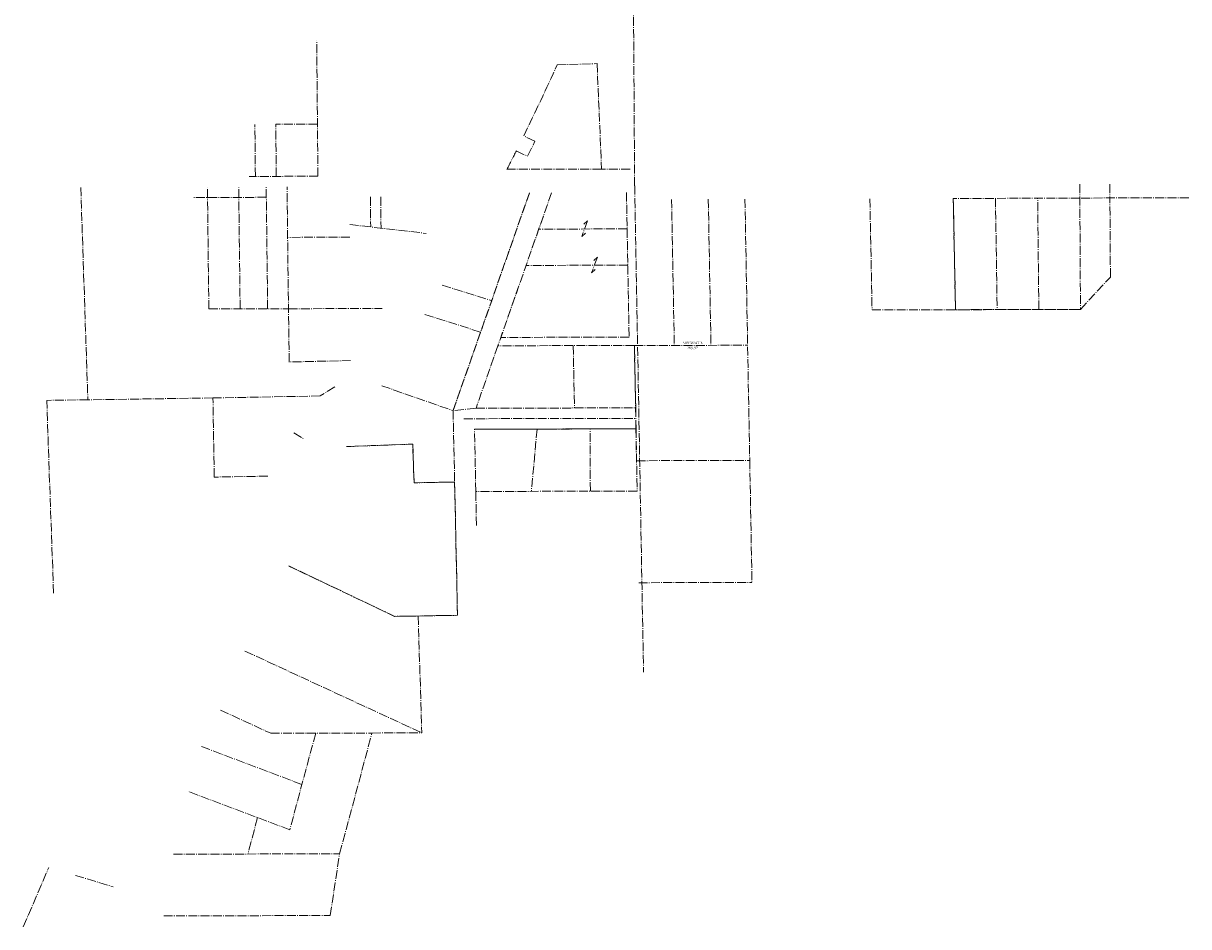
# Model space of a CAD drawing. Header units: feet. Extents: x 186363 to 191809, y 249618 to 259412.
# Tile 2 of 3: x 189013 to 191809, y 255222 to 257390. Entities that reach past the tile are written whole.
import ezdxf

# ---------------------------------------------------------------- set-up
doc = ezdxf.new("R2010")
doc.units = ezdxf.units.FT
doc.header["$MEASUREMENT"] = 0
doc.linetypes.add('Epl', pattern=[155, 65, -10, 5, -10, 65])
doc.layers.add('P_RW_PropertyLine', color=2, linetype='Epl', lineweight=13)
doc.styles.get("Standard").update_dxf_attribs({"font": 'times.ttf', "height": 5.999988})

msp = doc.modelspace()

# ---------------------------------------------------------------- linework, layer by layer
at = {"layer": 'P_RW_PropertyLine', "ltscale": 0.328085}
for p, q in [((190479.8, 257000), (190471.5, 258309.9)), ((189720.1, 257022.8), (189717.1, 257347.9)), ((190293.9, 257290), (190389.8, 257293.1)), ((190389.8, 257293.1), (190400.4, 257039.9)), ((189570.1, 257022.4), (189568.9, 257147.1)), ((189719, 257147.9), (189618.9, 257147.5)), ((189620.1, 257022.5), (189618.9, 257147.5)), ((190240.7, 257106.6), (190213.8, 257119.9)), ((190196, 257084), (190222.9, 257070.7)), ((190222.9, 257070.7), (190240.7, 257106.6)), ((190400.4, 257039.9), (190173.5, 257039.4)), ((190469, 257040.1), (190400.4, 257039.9)), ((189720.1, 257022.9), (189554.9, 257022.3)), ((189599.5, 256704.8), (189596, 256996.9)), ((189651.1, 256577.1), (189645.9, 256997.5)), ((190479.9, 257000.1), (190480.5, 256967.2)), ((190480, 257000.1), (190480.1, 256983.6)), ((191547.6, 257003.5), (191549.3, 256703.5)), ((191619.8, 257003.7), (191619.9, 256970.7)), ((189151.2, 256996), (189168.2, 256486.5)), ((189596.3, 256972.3), (189419.7, 256971.8)), ((189458.5, 256704.4), (189455, 256995.2)), ((189533.5, 256704.6), (189530, 256996.1)), ((189846.3, 256973.2), (189846.6, 256901.2)), ((189870.9, 256973.3), (189871.5, 256898.3)), ((190227.4, 256982.9), (190044.3, 256460.5)), ((190044.3, 256460.4), (190227.5, 256982.9)), ((190280.5, 256983.2), (190151.9, 256616.3)), ((190280.4, 256983), (190151.9, 256616.3)), ((190460.2, 256983.6), (190461.8, 256896.6)), ((191044.1, 256968.9), (191049.4, 256702)), ((191244.1, 256969.5), (191249.5, 256702.6)), ((191547.8, 256970.5), (191244.2, 256969.4)), ((191249.6, 256702.4), (191244.2, 256969.4)), ((191345.4, 256969.8), (191349.5, 256702.8)), ((191449.4, 256703.2), (191446.6, 256970.1)), ((191808.9, 256971.3), (191547.8, 256970.5)), ((191621.1, 256780.9), (191620, 256970.8)), ((190480.5, 256967.2), (190501.2, 255832.6)), ((190568.5, 256967.4), (190574.9, 256616.8)), ((190656.5, 256967.7), (190662.9, 256617.1)), ((190744.5, 256968), (190755.9, 256341.1)), ((190367, 256915.5), (190352.9, 256878)), ((190358.2, 256908.1), (190367, 256915.5)), ((189796.4, 256907), (189979.5, 256885.7)), ((190461.8, 256896.6), (190249.9, 256895.9)), ((190352.9, 256878), (190361.6, 256886)), ((190461.8, 256896.6), (190466.5, 256636.4)), ((189796.7, 256876.6), (189647.5, 256876.2)), ((190463.4, 256809.6), (190219.4, 256808.8)), ((190390.4, 256828.4), (190376.4, 256790.8)), ((190381.7, 256821), (190390.4, 256828.4)), ((190376.4, 256790.8), (190385.1, 256798.9)), ((191549, 256703.5), (191621.1, 256780.9)), ((190018.3, 256761.8), (190138, 256723.8)), ((189458.5, 256704.4), (189649.5, 256704.9)), ((189649.5, 256704.9), (189874.3, 256705.6)), ((189976.7, 256691.3), (190110.9, 256648.6)), ((191049.4, 256702), (191549, 256703.5)), ((191549.3, 256703.5), (191249.6, 256702.4)), ((190466.5, 256636.4), (190158.9, 256636.3)), ((190151.9, 256616.3), (190099.3, 256466.2)), ((190151.9, 256616.3), (190099.3, 256466.2)), ((190479.4, 256616.4), (190151.9, 256616.3)), ((190479.4, 256616.4), (190151.9, 256616.3)), ((190332.4, 256616.4), (190335.4, 256466.9)), ((190332.5, 256616.3), (190335.5, 256466.8)), ((190479.2, 256616.5), (190750.9, 256617.4)), ((190479.2, 256616.5), (190482.2, 256467.3)), ((190482.4, 256467.2), (190479.4, 256616.4)), ((190482.4, 256467.2), (190479.4, 256616.4)), ((189798.6, 256580.8), (189651, 256577.1)), ((189725.3, 256495.6), (189468.3, 256490.9)), ((189760.3, 256517.7), (189725.3, 256495.6)), ((189873, 256520.3), (190044.3, 256460.4)), ((189169.5, 256486.5), (189069.5, 256485.1)), ((189086, 256022.8), (189069.5, 256485.1)), ((189468.3, 256490.9), (189169.5, 256486.5)), ((189471.3, 256301), (189468.3, 256490.9)), ((190099.3, 256466.2), (190044.3, 256460.5)), ((190099.3, 256466.2), (190044.3, 256460.4)), ((190099.3, 256466.2), (190482.4, 256467.2)), ((190099.3, 256466.2), (190335.5, 256466.8)), ((190335.5, 256466.8), (190482.4, 256467.2)), ((190482.2, 256467.3), (190482.9, 256416.7)), ((190482.4, 256467.2), (190483.1, 256416.6)), ((190482.4, 256467.2), (190483.1, 256416.6)), ((190044.3, 256460.4), (190048, 256289.2)), ((190070.3, 256441.1), (190483.2, 256441.6)), ((190095.8, 256416.1), (190483.2, 256416.6)), ((190098.8, 256266.4), (190095.8, 256416.1)), ((190483.1, 256416.6), (190095.9, 256416.2)), ((190483.1, 256416.6), (190095.9, 256416.2)), ((190245.8, 256416.3), (190232.1, 256266.8)), ((190373.6, 256267.2), (190373.2, 256416.4)), ((190482.9, 256416.7), (190484.2, 256340.4)), ((190483.2, 256416.6), (190485.8, 256267.6)), ((189662.4, 256407.3), (189684.6, 256393.7)), ((189947.7, 256380.2), (189789, 256374.2)), ((189789, 256374.2), (189947.7, 256380.2)), ((189950.7, 256287.3), (189947.7, 256380.2)), ((189947.7, 256380.2), (189950.7, 256287.3)), ((190484.2, 256340.3), (190755.9, 256341.1)), ((190755.9, 256341.1), (190761.3, 256048.4)), ((189599.8, 256303.3), (189471.3, 256301)), ((190048, 256289.2), (189950.7, 256287.3)), ((189950.7, 256287.3), (190048, 256289.2)), ((190054.9, 255969.4), (190048, 256289.2)), ((190048, 256289.2), (190054.9, 255969.4)), ((190485.8, 256267.6), (190098.8, 256266.4)), ((190100.4, 256185.2), (190098.8, 256266.4)), ((189904, 255966.9), (189650.4, 256087.5)), ((189650.6, 256087.8), (189904.5, 255966.7)), ((190489.6, 256047.6), (190761.3, 256048.4)), ((190054.9, 255969.4), (189904, 255966.9)), ((189904.5, 255966.7), (189960.5, 255967.6)), ((189960.5, 255967.6), (190054.9, 255969.4)), ((189960.5, 255967.6), (189969.4, 255687.4)), ((189545, 255883.7), (189969.4, 255687.4)), ((189486.6, 255741.9), (189606.9, 255686.3)), ((189606.9, 255686.3), (189693.4, 255686.5)), ((189714.7, 255686.6), (189652.7, 255454.8)), ((189693.4, 255686.5), (189849.7, 255687)), ((189772.2, 255397.4), (189849.7, 255687)), ((189849.7, 255687), (189969.4, 255687.4)), ((189681.8, 255563.5), (189440.5, 255654.8)), ((189652.7, 255454.8), (189408.6, 255546.8)), ((189575, 255484), (189552.2, 255396.7)), ((189373.8, 255396.2), (189772.2, 255397.4)), ((189749.4, 255249.3), (189772.2, 255397.4)), ((189013.3, 255222.3), (189074.6, 255364.6)), ((189138.3, 255345.4), (189228.6, 255318.2)), ((189350.2, 255248), (189749.4, 255249.3))]:
    msp.add_line(p, q, dxfattribs=at)
for start, end in [(333.86067, 335.72489), (332.96846, 333.46413)]:
    msp.add_arc((185025.3, 259666.1), 5779.6, start, end, dxfattribs=at)

# ---------------------------------------------------------------- texts
at = {"layer": 'P_RW_PropertyLine', "char_height": 6, "rotation": 0.1789}
for s, insert, attachment_point in [('N89°29\'45"E', (190618.9, 256620), 8), ("263.97'", (190618.9, 256614), 2)]:
    msp.add_mtext(s, dxfattribs=dict(at, insert=insert, attachment_point=attachment_point))

doc.saveas('drawing.dxf')
